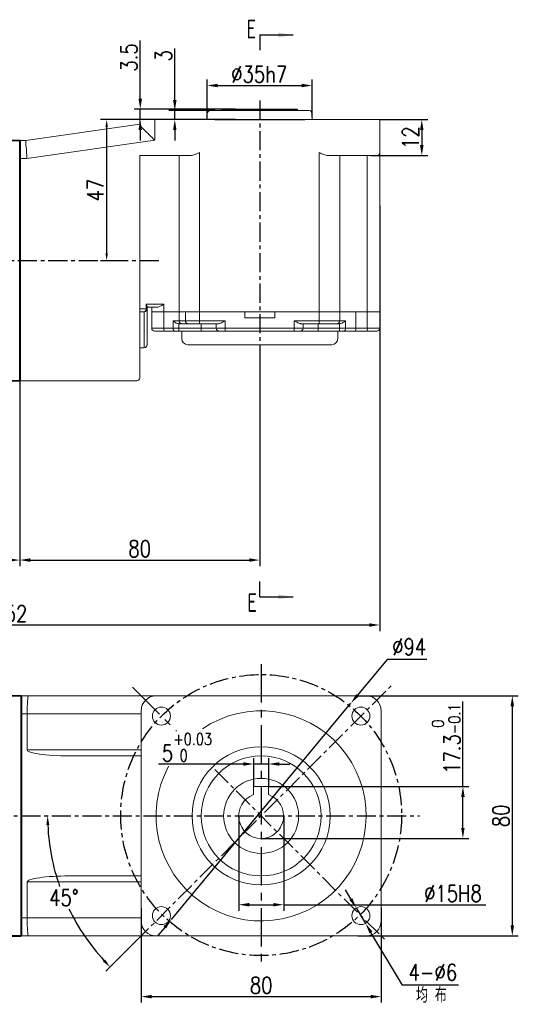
# Model space of a CAD drawing. Header units: inches. Extents: x -753 to 5070, y -3075 to 1581.
# Tile 102 of 178: x 4725 to 4891, y -2853 to -2525. Entities that reach past the tile are written whole.
import ezdxf

# ---------------------------------------------------------------- set-up
doc = ezdxf.new("R2010")
doc.units = ezdxf.units.IN
doc.header["$LTSCALE"] = 10
doc.header["$MEASUREMENT"] = 0
doc.linetypes.add('CENTER', pattern=[10.16, 6.35, -1.27, 1.27, -1.27])
for name, color, linetype in [('1轮廓实线层', 7, 'Continuous'), ('3中心线层', 1, 'CENTER'), ('6文字层', 3, 'Continuous'), ('7标注层', 4, 'Continuous')]:
    doc.layers.add(name, color=color, linetype=linetype)
doc.layers.add('图层2', color=4, linetype='Continuous', lineweight=40)
doc.styles.add('PC_TEXTSTYLE', font='isocp.shx', dxfattribs={"width": 0.8, "bigfont": 'HZFS.SHX'})
doc.styles.add('TH_GBDIM', font='romans.shx', dxfattribs={"width": 0.8, "bigfont": 'gbcbig.shx'})
doc.dimstyles.new('TH_GBDIM', dxfattribs={"dimtxt": 3.5, "dimasz": 2.5, "dimexe": 2, "dimexo": 0, "dimgap": 1, "dimtad": 1, "dimdec": 4, "dimdsep": 46, "dimtxsty": 'TH_GBDIM', "dimcen": 0.09, "dimclrd": 4, "dimclre": 4, "dimclrt": 3, "dimadec": 0, "dimazin": 0, "dimtfac": 1, "dimtdec": 4, "dimtmove": 0, "dimatfit": 3, "dimfxl": 1, "dimtzin": 0, "dimarcsym": 0})
doc.dimstyles.new('角度标注', dxfattribs={"dimtxt": 3.5, "dimasz": 3, "dimexe": 2, "dimexo": 0, "dimgap": 1, "dimtad": 1, "dimtih": 1, "dimtoh": 1, "dimdsep": 46, "dimtxsty": 'PC_TEXTSTYLE', "dimsah": 1, "dimcen": 0.09, "dimclrd": 4, "dimclrt": 3, "dimadec": 0, "dimazin": 0, "dimtfac": 0.7, "dimtmove": 0, "dimatfit": 0, "dimfxl": 1, "dimtzin": 0, "dimarcsym": 0})

# ---------------------------------------------------------------- blocks, each defined once
blk = doc.blocks.new('*D731')
at = {"layer": '7标注层', "color": 4, "lineweight": -2, "transparency": 16777216}
for p, q in [((4725.28, -2565.49), (4725.28, -2707.22)), ((4805.28, -2639.57), (4805.28, -2707.22)), ((4728.78, -2705.22), (4801.78, -2705.22))]:
    blk.add_line(p, q, dxfattribs=at)
at = {"layer": '7标注层', "color": 4, "transparency": 16777216}
for points in [[(4728.78, -2704.64), (4728.78, -2705.81), (4725.28, -2705.22)], [(4801.78, -2704.64), (4801.78, -2705.81), (4805.28, -2705.22)]]:
    blk.add_solid(points, dxfattribs=at)
at = {"layer": 'Defpoints', "color": 0, "transparency": 16777216}
for p in [(4725.28, -2565.49), (4805.28, -2639.57), (4805.28, -2705.22)]:
    blk.add_point(p, dxfattribs=at)
at = {"layer": '7标注层', "color": 3, "transparency": 16777216, "insert": (4765.28, -2701.47), "char_height": 5.5, "attachment_point": 5, "style": 'TH_GBDIM'}
blk.add_mtext('80', dxfattribs=at)
blk = doc.blocks.new('*D732')
at = {"layer": '7标注层', "color": 4, "lineweight": -2, "transparency": 16777216}
for p, q in [((4765.28, -2558.49), (4752.27, -2558.49)), ((4754.27, -2560.99), (4754.27, -2602.99)), ((4756.81, -2605.49), (4752.27, -2605.49))]:
    blk.add_line(p, q, dxfattribs=at)
at = {"layer": '7标注层', "color": 4, "transparency": 16777216}
for points in [[(4753.86, -2560.99), (4754.69, -2560.99), (4754.27, -2558.49)], [(4753.86, -2602.99), (4754.69, -2602.99), (4754.27, -2605.49)]]:
    blk.add_solid(points, dxfattribs=at)
at = {"layer": 'Defpoints', "color": 0, "transparency": 16777216}
for p in [(4765.28, -2558.49), (4754.27, -2605.49), (4756.81, -2605.49)]:
    blk.add_point(p, dxfattribs=at)
at = {"layer": '7标注层', "color": 3, "transparency": 16777216, "insert": (4750.52, -2581.99), "char_height": 5.5, "attachment_point": 5, "rotation": 90, "style": 'TH_GBDIM'}
blk.add_mtext('{47}{}{}', dxfattribs=at)
blk = doc.blocks.new('*D733')
at = {"layer": '7标注层', "color": 4, "lineweight": -2, "transparency": 16777216}
for p, q in [((4845.28, -2558.49), (4861.3, -2558.49)), ((4859.3, -2561.99), (4859.3, -2566.99)), ((4842.28, -2570.49), (4861.3, -2570.49))]:
    blk.add_line(p, q, dxfattribs=at)
at = {"layer": '7标注层', "color": 4, "transparency": 16777216}
for points in [[(4858.72, -2561.99), (4859.89, -2561.99), (4859.3, -2558.49)], [(4858.72, -2566.99), (4859.89, -2566.99), (4859.3, -2570.49)]]:
    blk.add_solid(points, dxfattribs=at)
at = {"layer": 'Defpoints', "color": 0, "transparency": 16777216}
for p in [(4845.28, -2558.49), (4842.28, -2570.49), (4859.3, -2570.49)]:
    blk.add_point(p, dxfattribs=at)
at = {"layer": '7标注层', "color": 3, "transparency": 16777216, "insert": (4855.55, -2564.49), "char_height": 5.5, "attachment_point": 5, "rotation": 90, "style": 'TH_GBDIM'}
blk.add_mtext('{12}{}{}', dxfattribs=at)
blk = doc.blocks.new('*D734')
at = {"layer": '7标注层', "color": 4, "lineweight": -2, "transparency": 16777216}
for p, q in [((4776.98, -2551.99), (4776.98, -2534.77)), ((4790.39, -2555.49), (4774.98, -2555.49)), ((4776.98, -2558.49), (4776.98, -2555.49)), ((4792.78, -2558.49), (4774.98, -2558.49)), ((4776.98, -2561.99), (4776.98, -2565.49))]:
    blk.add_line(p, q, dxfattribs=at)
at = {"layer": '7标注层', "color": 4, "transparency": 16777216}
for points in [[(4776.39, -2551.99), (4777.56, -2551.99), (4776.98, -2555.49)], [(4776.39, -2561.99), (4777.56, -2561.99), (4776.98, -2558.49)]]:
    blk.add_solid(points, dxfattribs=at)
at = {"layer": 'Defpoints', "color": 0, "transparency": 16777216}
for p in [(4776.98, -2555.49), (4790.39, -2555.49), (4792.78, -2558.49)]:
    blk.add_point(p, dxfattribs=at)
at = {"layer": '7标注层', "color": 3, "transparency": 16777216, "insert": (4773.23, -2537.23), "char_height": 5.5, "attachment_point": 5, "rotation": 90, "style": 'TH_GBDIM'}
blk.add_mtext('3', dxfattribs=at)
blk = doc.blocks.new('*D748')
at = {"layer": '7标注层', "color": 4, "lineweight": -2, "transparency": 16777216}
for p, q in [((4765.47, -2551.49), (4765.47, -2532.19)), ((4797.19, -2554.99), (4763.47, -2554.99)), ((4765.47, -2558.49), (4765.47, -2554.99)), ((4797.19, -2558.49), (4763.47, -2558.49)), ((4765.47, -2561.99), (4765.47, -2565.49))]:
    blk.add_line(p, q, dxfattribs=at)
at = {"layer": '7标注层', "color": 4, "transparency": 16777216}
for points in [[(4764.88, -2551.49), (4766.05, -2551.49), (4765.47, -2554.99)], [(4764.88, -2561.99), (4766.05, -2561.99), (4765.47, -2558.49)]]:
    blk.add_solid(points, dxfattribs=at)
at = {"layer": 'Defpoints', "color": 0, "transparency": 16777216}
for p in [(4797.19, -2554.99), (4765.47, -2558.49), (4797.19, -2558.49)]:
    blk.add_point(p, dxfattribs=at)
at = {"layer": '7标注层', "color": 3, "transparency": 16777216, "insert": (4761.72, -2537.8), "char_height": 5.5, "attachment_point": 5, "rotation": 90, "style": 'TH_GBDIM'}
blk.add_mtext('3.5', dxfattribs=at)
blk = doc.blocks.new('*D694')
at = {"layer": '7标注层', "color": 4, "lineweight": -2, "transparency": 16777216}
for p, q in [((4837.96, -2750.45), (4891.48, -2750.45)), ((4889.48, -2753.95), (4889.48, -2826.95)), ((4837.96, -2830.45), (4891.48, -2830.45))]:
    blk.add_line(p, q, dxfattribs=at)
at = {"layer": '7标注层', "color": 4, "transparency": 16777216}
for points in [[(4888.9, -2753.95), (4890.06, -2753.95), (4889.48, -2750.45)], [(4888.9, -2826.95), (4890.06, -2826.95), (4889.48, -2830.45)]]:
    blk.add_solid(points, dxfattribs=at)
at = {"layer": 'Defpoints', "color": 0, "transparency": 16777216}
for p in [(4837.96, -2750.45), (4837.96, -2830.45), (4889.48, -2830.45)]:
    blk.add_point(p, dxfattribs=at)
at = {"layer": '7标注层', "color": 3, "transparency": 16777216, "insert": (4885.73, -2790.45), "char_height": 5.5, "attachment_point": 5, "rotation": 90, "style": 'TH_GBDIM'}
blk.add_mtext('{80}{}{}', dxfattribs=at)
blk = doc.blocks.new('*D695')
at = {"layer": '7标注层', "color": 4, "lineweight": -2, "transparency": 16777216}
for p, q in [((4765.77, -2821.16), (4765.77, -2852.67)), ((4845.77, -2821.16), (4845.77, -2852.67)), ((4769.27, -2850.67), (4842.27, -2850.67))]:
    blk.add_line(p, q, dxfattribs=at)
at = {"layer": '7标注层', "color": 4, "transparency": 16777216}
for points in [[(4769.27, -2850.09), (4769.27, -2851.25), (4765.77, -2850.67)], [(4842.27, -2850.09), (4842.27, -2851.25), (4845.77, -2850.67)]]:
    blk.add_solid(points, dxfattribs=at)
at = {"layer": 'Defpoints', "color": 0, "transparency": 16777216}
for p in [(4765.77, -2821.16), (4845.77, -2821.16), (4845.77, -2850.67)]:
    blk.add_point(p, dxfattribs=at)
at = {"layer": '7标注层', "color": 3, "transparency": 16777216, "insert": (4805.77, -2846.92), "char_height": 5.5, "attachment_point": 5, "style": 'TH_GBDIM'}
blk.add_mtext('{80}{}{}', dxfattribs=at)
blk = doc.blocks.new('*D696')
at = {"layer": '7标注层', "color": 4, "lineweight": -2, "transparency": 16777216}
for p, q in [((4847.76, -2738.39), (4837.91, -2750.24)), ((4860.99, -2738.39), (4847.76, -2738.39)), ((4775.85, -2824.94), (4835.68, -2752.93)), ((4773.62, -2827.64), (4771.38, -2830.33))]:
    blk.add_line(p, q, dxfattribs=at)
at = {"layer": '7标注层', "color": 4, "transparency": 16777216}
for points in [[(4837.46, -2749.87), (4838.36, -2750.61), (4835.68, -2752.93)], [(4773.17, -2827.26), (4774.07, -2828.01), (4775.85, -2824.94)]]:
    blk.add_solid(points, dxfattribs=at)
at = {"layer": 'Defpoints', "color": 0, "transparency": 16777216}
for p in [(4835.68, -2752.93), (4775.85, -2824.94)]:
    blk.add_point(p, dxfattribs=at)
at = {"layer": '7标注层', "color": 3, "transparency": 16777216, "insert": (4855.12, -2734.14), "char_height": 5.5, "attachment_point": 5, "style": 'TH_GBDIM'}
blk.add_mtext('{∅94}{}{}', dxfattribs=at)
blk = doc.blocks.new('*D697')
at = {"layer": '7标注层', "color": 4, "lineweight": -2, "transparency": 16777216}
for p, q in [((4803.27, -2780.65), (4803.27, -2771.17)), ((4808.27, -2780.65), (4808.27, -2771.17)), ((4799.77, -2773.17), (4771.58, -2773.17)), ((4808.27, -2773.17), (4803.27, -2773.17)), ((4811.77, -2773.17), (4815.27, -2773.17))]:
    blk.add_line(p, q, dxfattribs=at)
at = {"layer": '7标注层', "color": 4, "transparency": 16777216}
for points in [[(4799.77, -2772.59), (4799.77, -2773.76), (4803.27, -2773.17)], [(4811.77, -2772.59), (4811.77, -2773.76), (4808.27, -2773.17)]]:
    blk.add_solid(points, dxfattribs=at)
at = {"layer": 'Defpoints', "color": 0, "transparency": 16777216}
for p in [(4808.27, -2773.17), (4803.27, -2780.65), (4808.27, -2780.65)]:
    blk.add_point(p, dxfattribs=at)
at = {"layer": '7标注层', "color": 3, "transparency": 16777216, "insert": (4781.02, -2767.59), "char_height": 5.5, "attachment_point": 5, "style": 'TH_GBDIM'}
blk.add_mtext('{5}{}{\\H0.7143x;\\S+0.03^  0;}', dxfattribs=at)
blk = doc.blocks.new('*D698')
at = {"layer": '7标注层', "color": 4, "lineweight": -2, "transparency": 16777216}
for p, q in [((4873.01, -2780.65), (4873.01, -2752.31)), ((4808.27, -2780.65), (4875.01, -2780.65)), ((4873.01, -2794.45), (4873.01, -2784.15)), ((4805.77, -2797.95), (4875.01, -2797.95))]:
    blk.add_line(p, q, dxfattribs=at)
at = {"layer": '7标注层', "color": 4, "transparency": 16777216}
for points in [[(4872.43, -2784.15), (4873.59, -2784.15), (4873.01, -2780.65)], [(4872.43, -2794.45), (4873.59, -2794.45), (4873.01, -2797.95)]]:
    blk.add_solid(points, dxfattribs=at)
at = {"layer": 'Defpoints', "color": 0, "transparency": 16777216}
for p in [(4808.27, -2780.65), (4805.77, -2797.95), (4873.01, -2797.95)]:
    blk.add_point(p, dxfattribs=at)
at = {"layer": '7标注层', "color": 3, "transparency": 16777216, "insert": (4867.43, -2764.73), "char_height": 5.5, "attachment_point": 5, "rotation": 90, "style": 'TH_GBDIM'}
blk.add_mtext('17.3{\\H0.7143x;\\S 0^ -0.1;}', dxfattribs=at)
blk = doc.blocks.new('*D699')
at = {"layer": '7标注层', "color": 0, "lineweight": -2, "ltscale": 0.2, "transparency": 16777216}
blk.add_line((4763.77, -2832.45), (4754.02, -2842.2), dxfattribs=at)
at = {"layer": '7标注层', "color": 4, "lineweight": -2, "ltscale": 0.2, "transparency": 16777216}
for start, end in [(182.4152, 199.2685), (205.8089, 222.5848)]:
    blk.add_arc((4805.77, -2790.45), 71.17, start, end, dxfattribs=at)
at = {"layer": '7标注层', "color": 4, "ltscale": 0.2, "transparency": 16777216}
for points in [[(4734.15, -2793.46), (4735.15, -2793.44), (4734.59, -2790.45)], [(4753.72, -2838.27), (4753, -2838.96), (4755.44, -2840.78)]]:
    blk.add_solid(points, dxfattribs=at)
at = {"layer": 'Defpoints', "color": 0, "ltscale": 0.2, "transparency": 16777216}
for p in [(4849.25, -2746.97), (4632.73, -2790.45), (4858.52, -2790.45), (4737.02, -2808.87), (4763.77, -2832.45)]:
    blk.add_point(p, dxfattribs=at)
at = {"layer": '7标注层', "color": 3, "ltscale": 0.2, "transparency": 16777216, "insert": (4740.01, -2817.69), "char_height": 5.5, "attachment_point": 5, "style": 'TH_GBDIM'}
blk.add_mtext('45°', dxfattribs=at)
blk = doc.blocks.new('*D700')
at = {"layer": '7标注层', "color": 4, "lineweight": -2, "transparency": 16777216}
for p, q in [((4593.28, -2587.06), (4593.28, -2728.86)), ((4845.28, -2587.06), (4845.28, -2728.86)), ((4596.78, -2726.86), (4841.78, -2726.86))]:
    blk.add_line(p, q, dxfattribs=at)
at = {"layer": '7标注层', "color": 4, "transparency": 16777216}
for points in [[(4596.78, -2726.27), (4596.78, -2727.44), (4593.28, -2726.86)], [(4841.78, -2726.27), (4841.78, -2727.44), (4845.28, -2726.86)]]:
    blk.add_solid(points, dxfattribs=at)
at = {"layer": 'Defpoints', "color": 0, "transparency": 16777216}
for p in [(4593.28, -2587.06), (4845.28, -2587.06), (4845.28, -2726.86)]:
    blk.add_point(p, dxfattribs=at)
at = {"layer": '7标注层', "color": 3, "transparency": 16777216, "insert": (4722.16, -2723.11), "char_height": 5.5, "attachment_point": 5, "style": 'TH_GBDIM'}
blk.add_mtext('252', dxfattribs=at)
blk = doc.blocks.new('*D712')
at = {"layer": '7标注层', "color": 4, "lineweight": -2, "transparency": 16777216}
for p, q in [((4787.78, -2558.49), (4787.78, -2545.14)), ((4822.78, -2557.67), (4822.78, -2545.14)), ((4791.28, -2547.14), (4819.28, -2547.14))]:
    blk.add_line(p, q, dxfattribs=at)
at = {"layer": '7标注层', "color": 4, "transparency": 16777216}
for points in [[(4791.28, -2546.55), (4791.28, -2547.72), (4787.78, -2547.14)], [(4819.28, -2546.55), (4819.28, -2547.72), (4822.78, -2547.14)]]:
    blk.add_solid(points, dxfattribs=at)
at = {"layer": 'Defpoints', "color": 0, "transparency": 16777216}
for p in [(4822.78, -2547.14), (4822.78, -2557.67), (4787.78, -2558.49)]:
    blk.add_point(p, dxfattribs=at)
at = {"layer": '7标注层', "color": 3, "transparency": 16777216, "insert": (4805.14, -2543.39), "char_height": 5.5, "attachment_point": 5, "style": 'TH_GBDIM'}
blk.add_mtext('%%C\\A1;35h7', dxfattribs=at)
blk = doc.blocks.new('*D713')
at = {"layer": '7标注层', "color": 4, "lineweight": -2, "transparency": 16777216}
for p, q in [((4835.65, -2818.12), (4833.85, -2815.12)), ((4837.45, -2821.12), (4840.54, -2826.26)), ((4852.9, -2846.81), (4842.35, -2829.26)), ((4871.58, -2846.81), (4852.9, -2846.81))]:
    blk.add_line(p, q, dxfattribs=at)
at = {"layer": '7标注层', "color": 4, "transparency": 16777216}
for points in [[(4836.15, -2817.82), (4835.15, -2818.42), (4837.45, -2821.12)], [(4842.85, -2828.96), (4841.85, -2829.56), (4840.54, -2826.26)]]:
    blk.add_solid(points, dxfattribs=at)
at = {"layer": 'Defpoints', "color": 0, "transparency": 16777216}
for p in [(4837.45, -2821.12), (4840.54, -2826.26)]:
    blk.add_point(p, dxfattribs=at)
at = {"layer": '7标注层', "color": 3, "transparency": 16777216, "insert": (4862.99, -2842.56), "char_height": 5.5, "attachment_point": 5, "style": 'TH_GBDIM'}
blk.add_mtext('{4-∅6}{}{}', dxfattribs=at)
blk = doc.blocks.new('*D714')
at = {"layer": '7标注层', "color": 4, "lineweight": -2, "transparency": 16777216}
for p, q in [((4798.27, -2790.45), (4798.27, -2822.04)), ((4813.27, -2790.45), (4813.27, -2822.04)), ((4801.77, -2820.04), (4809.77, -2820.04)), ((4813.27, -2820.04), (4880.65, -2820.04))]:
    blk.add_line(p, q, dxfattribs=at)
at = {"layer": '7标注层', "color": 4, "transparency": 16777216}
for points in [[(4801.77, -2819.46), (4801.77, -2820.62), (4798.27, -2820.04)], [(4809.77, -2819.46), (4809.77, -2820.62), (4813.27, -2820.04)]]:
    blk.add_solid(points, dxfattribs=at)
at = {"layer": 'Defpoints', "color": 0, "transparency": 16777216}
for p in [(4798.27, -2790.45), (4813.27, -2790.45), (4813.27, -2820.04)]:
    blk.add_point(p, dxfattribs=at)
at = {"layer": '7标注层', "color": 3, "transparency": 16777216, "insert": (4869.7, -2816.29), "char_height": 5.5, "attachment_point": 5, "style": 'TH_GBDIM'}
blk.add_mtext('\\A1;%%c15H8', dxfattribs=at)
blk = doc.blocks.new('*D740')
at = {"layer": '7标注层', "color": 4, "lineweight": -2, "transparency": 16777216}
for p, q in [((4725.28, -2565.49), (4725.28, -2707.22)), ((4593.28, -2587.06), (4593.28, -2707.22)), ((4596.78, -2705.22), (4721.78, -2705.22))]:
    blk.add_line(p, q, dxfattribs=at)
at = {"layer": '7标注层', "color": 4, "transparency": 16777216}
for points in [[(4596.78, -2704.64), (4596.78, -2705.81), (4593.28, -2705.22)], [(4721.78, -2704.64), (4721.78, -2705.81), (4725.28, -2705.22)]]:
    blk.add_solid(points, dxfattribs=at)
at = {"layer": 'Defpoints', "color": 0, "transparency": 16777216}
for p in [(4725.28, -2565.49), (4593.28, -2587.06), (4725.28, -2705.22)]:
    blk.add_point(p, dxfattribs=at)
at = {"layer": '7标注层', "color": 3, "transparency": 16777216, "insert": (4661.53, -2701.47), "char_height": 5.5, "attachment_point": 5, "style": 'TH_GBDIM'}
blk.add_mtext('132', dxfattribs=at)

msp = doc.modelspace()

# ---------------------------------------------------------------- linework, layer by layer
at = {"color": 7, "linetype": 'Continuous', "lineweight": 15}
for p, q in [((4803.266, -2783.382), (4803.266, -2780.653)), ((4803.266, -2780.653), (4808.266, -2780.653)), ((4808.266, -2780.653), (4808.266, -2782.329))]:
    msp.add_line(p, q, dxfattribs=at)
for radius in [23, 20, 12.5, 12.5]:
    msp.add_circle((4805.766, -2790.453), radius, dxfattribs=at)
for radius, start, end in [(35, 151.84956, 123.93059), (7.5, 109.47122, 70.52878)]:
    msp.add_arc((4805.766, -2790.453), radius, start, end, dxfattribs=at)
for points, knots in [([(4803.266, -2780.814), (4803.266, -2781.077), (4803.266, -2781.427), (4803.266, -2781.779), (4803.266, -2781.867), (4803.266, -2782.372), (4803.266, -2782.877), (4803.266, -2783.382)], [0, 0, 0, 0, 0.7491555, 1, 1, 1, 2.4345731, 2.4345731, 2.4345731, 2.4345731]), ([(4808.266, -2783.382), (4808.266, -2783.294), (4808.266, -2782.942), (4808.266, -2782.592), (4808.266, -2782.329)], [0, 0, 0, 0, 0.25084452, 1, 1, 1, 1])]:
    msp.add_open_spline(points, degree=3, knots=knots, dxfattribs=at)
at = {"layer": '1轮廓实线层', "color": 115, "linetype": 'Continuous', "lineweight": 15}
msp.add_line((4790.283, -2554.489), (4790.279, -2554.489), dxfattribs=at)
at = {"layer": '1轮廓实线层'}
for p, q in [((4792.779, -2555.489), (4792.779, -2554.989)), ((4792.779, -2554.989), (4817.779, -2554.989)), ((4817.779, -2554.989), (4817.779, -2555.489)), ((4817.779, -2555.489), (4792.779, -2555.489)), ((4790.279, -2558.489), (4820.279, -2558.489)), ((4725.766, -2790.454), (4725.766, -2757.184))]:
    msp.add_line(p, q, dxfattribs=at)
at = {"layer": '1轮廓实线层', "color": 7, "linetype": 'Continuous', "lineweight": 15}
for p, q in [((4787.779, -2556.489), (4787.779, -2558.489)), ((4788.779, -2555.489), (4821.779, -2555.489)), ((4822.779, -2558.489), (4822.779, -2556.488)), ((4727.28, -2565.489), (4765.28, -2559.989)), ((4765.28, -2560.074), (4765.28, -2558.489)), ((4765.28, -2558.489), (4770.28, -2558.489)), ((4770.28, -2558.489), (4770.28, -2565.328)), ((4770.28, -2558.489), (4840.279, -2558.489)), ((4840.279, -2558.489), (4845.279, -2558.489)), ((4845.279, -2558.489), (4845.279, -2569.489)), ((4725.28, -2565.489), (4727.28, -2565.489)), ((4770.28, -2565.328), (4727.712, -2571.489)), ((4727.712, -2571.489), (4725.28, -2571.489)), ((4782.209, -2570.489), (4765.28, -2570.489)), ((4765.28, -2570.489), (4765.28, -2639.489)), ((4778.404, -2570.489), (4778.404, -2622.489)), ((4785.209, -2569.489), (4785.209, -2622.489)), ((4825.1, -2622.489), (4825.1, -2569.489)), ((4840.279, -2570.489), (4828.1, -2570.489)), ((4831.935, -2570.489), (4831.935, -2622.489)), ((4844.279, -2570.489), (4840.279, -2570.489)), ((4841.147, -2622.489), (4841.147, -2570.489)), ((4845.279, -2569.489), (4845.279, -2622.489)), ((4767.458, -2621.489), (4767.458, -2619.989)), ((4767.458, -2619.989), (4773.33, -2619.989)), ((4767.78, -2620.757), (4767.78, -2621.489)), ((4773.33, -2619.989), (4773.33, -2622.489)), ((4765.28, -2621.489), (4767.458, -2621.489)), ((4766.78, -2622.489), (4765.28, -2622.489)), ((4766.78, -2634.489), (4766.78, -2622.489)), ((4767.78, -2621.489), (4767.458, -2621.489)), ((4771.084, -2620.989), (4767.78, -2620.989)), ((4767.78, -2621.489), (4767.78, -2633.489)), ((4769.28, -2622.489), (4769.28, -2620.989)), ((4769.28, -2627.989), (4769.28, -2622.489)), ((4769.28, -2622.489), (4773.33, -2622.489)), ((4773.33, -2622.489), (4773.33, -2627.989)), ((4773.33, -2622.489), (4778.404, -2622.489)), ((4778.404, -2622.489), (4778.404, -2625.489)), ((4778.404, -2622.489), (4780.511, -2622.489)), ((4780.511, -2625.489), (4780.511, -2622.489)), ((4780.511, -2622.489), (4785.209, -2622.489)), ((4785.209, -2622.489), (4785.209, -2625.489)), ((4785.209, -2622.489), (4800.279, -2622.489)), ((4785.209, -2622.489), (4825.1, -2622.489)), ((4800.279, -2624.489), (4800.279, -2622.489)), ((4810.279, -2622.489), (4810.279, -2624.489)), ((4810.279, -2622.489), (4825.1, -2622.489)), ((4825.1, -2625.489), (4825.1, -2622.489)), ((4825.1, -2622.489), (4829.799, -2622.489)), ((4829.799, -2622.489), (4831.935, -2622.489)), ((4831.935, -2622.489), (4831.935, -2625.489)), ((4831.935, -2622.489), (4837.298, -2622.489)), ((4837.298, -2622.489), (4837.298, -2627.989)), ((4837.298, -2622.489), (4841.147, -2622.489)), ((4841.147, -2627.989), (4841.147, -2622.489)), ((4841.147, -2622.489), (4845.279, -2622.489)), ((4845.279, -2622.489), (4845.279, -2627.989)), ((4776.413, -2625.489), (4778.404, -2625.489)), ((4776.413, -2627.989), (4776.413, -2625.489)), ((4778.404, -2626.489), (4778.349, -2626.488)), ((4778.349, -2626.488), (4778.349, -2627.989)), ((4778.404, -2625.489), (4780.511, -2625.489)), ((4779.343, -2626.489), (4778.404, -2626.489)), ((4781.451, -2626.489), (4779.343, -2626.489)), ((4780.511, -2625.489), (4785.209, -2625.489)), ((4785.209, -2626.489), (4781.451, -2626.489)), ((4785.209, -2625.489), (4793.779, -2625.489)), ((4785.209, -2626.489), (4785.209, -2625.489)), ((4791.543, -2626.489), (4785.209, -2626.489)), ((4785.78, -2626.489), (4785.78, -2627.989)), ((4790.779, -2627.989), (4790.779, -2626.489)), ((4793.779, -2625.489), (4793.779, -2627.989)), ((4800.279, -2624.489), (4810.279, -2624.489)), ((4816.779, -2625.489), (4825.1, -2625.489)), ((4816.779, -2627.989), (4816.779, -2625.489)), ((4825.1, -2626.489), (4819.015, -2626.489)), ((4819.779, -2626.489), (4819.779, -2627.989)), ((4824.779, -2626.489), (4824.779, -2627.989)), ((4825.1, -2625.489), (4829.799, -2625.489)), ((4825.1, -2625.489), (4825.1, -2626.489)), ((4828.859, -2626.489), (4825.1, -2626.489)), ((4830.996, -2626.489), (4828.859, -2626.489)), ((4829.799, -2625.489), (4831.935, -2625.489)), ((4831.871, -2626.489), (4830.996, -2626.489)), ((4831.853, -2627.989), (4831.853, -2626.489)), ((4831.935, -2625.489), (4833.851, -2625.489)), ((4833.851, -2625.489), (4833.851, -2627.989)), ((4769.28, -2627.989), (4773.33, -2627.989)), ((4773.52, -2628.989), (4770.28, -2628.989)), ((4773.33, -2627.989), (4776.413, -2627.989)), ((4777.058, -2628.989), (4773.52, -2628.989)), ((4776.413, -2627.989), (4778.349, -2627.989)), ((4778.349, -2628.989), (4777.058, -2628.989)), ((4778.349, -2627.989), (4785.78, -2627.989)), ((4778.349, -2627.989), (4778.349, -2628.989)), ((4785.78, -2628.989), (4778.349, -2628.989)), ((4779.28, -2628.989), (4779.28, -2631.489)), ((4785.78, -2627.989), (4790.779, -2627.989)), ((4785.78, -2627.989), (4785.78, -2628.989)), ((4791.779, -2628.989), (4785.78, -2628.989)), ((4790.779, -2627.989), (4793.779, -2627.989)), ((4793.779, -2628.989), (4791.779, -2628.989)), ((4793.779, -2627.989), (4816.779, -2627.989)), ((4793.779, -2627.989), (4793.779, -2628.989)), ((4816.779, -2628.989), (4793.779, -2628.989)), ((4816.779, -2628.989), (4816.779, -2627.989)), ((4816.779, -2627.989), (4819.779, -2627.989)), ((4818.779, -2628.989), (4816.779, -2628.989)), ((4824.779, -2628.989), (4818.779, -2628.989)), ((4819.779, -2627.989), (4824.779, -2627.989)), ((4824.779, -2628.989), (4824.779, -2627.989)), ((4824.779, -2627.989), (4831.853, -2627.989)), ((4831.853, -2628.989), (4824.779, -2628.989)), ((4831.279, -2631.489), (4831.279, -2628.989)), ((4831.853, -2627.989), (4833.851, -2627.989)), ((4831.853, -2628.989), (4831.853, -2627.989)), ((4833.185, -2628.989), (4831.853, -2628.989)), ((4837.124, -2628.989), (4833.185, -2628.989)), ((4833.851, -2627.989), (4837.298, -2627.989)), ((4840.974, -2628.989), (4837.124, -2628.989)), ((4837.298, -2627.989), (4841.147, -2627.989)), ((4844.279, -2628.989), (4840.974, -2628.989)), ((4841.147, -2627.989), (4845.279, -2627.989)), ((4829.279, -2633.489), (4781.28, -2633.489)), ((4766.78, -2634.489), (4765.28, -2634.489)), ((4765.28, -2639.489), (4765.28, -2644.489)), ((4764.28, -2645.489), (4725.28, -2645.489)), ((4725.766, -2750.454), (4728.198, -2750.454)), ((4728.198, -2750.454), (4770.766, -2750.454)), ((4840.765, -2750.454), (4770.766, -2750.454)), ((4727.766, -2756.453), (4725.766, -2756.453)), ((4765.766, -2756.453), (4727.766, -2756.453)), ((4727.766, -2768.453), (4727.766, -2756.453)), ((4765.766, -2755.453), (4765.766, -2825.453)), ((4845.765, -2825.453), (4845.765, -2755.453)), ((4727.766, -2768.453), (4765.766, -2768.453)), ((4765.766, -2770.453), (4741.728, -2770.453)), ((4741.728, -2810.453), (4765.766, -2810.453)), ((4727.766, -2812.453), (4727.766, -2824.453)), ((4765.766, -2812.453), (4727.766, -2812.453)), ((4725.766, -2824.453), (4727.766, -2824.453)), ((4727.766, -2824.453), (4765.766, -2824.453)), ((4728.198, -2830.453), (4725.766, -2830.453)), ((4770.766, -2830.453), (4728.198, -2830.453)), ((4770.766, -2830.453), (4840.765, -2830.453))]:
    msp.add_line(p, q, dxfattribs=at)
at = {"layer": '1轮廓实线层', "color": 7, "linetype": 'Continuous', "lineweight": 15, "flags": 128}
for points in [[(4727.28, -2565.489), (4727.287, -2565.58), (4727.306, -2565.851), (4727.338, -2566.293), (4727.381, -2566.893), (4727.434, -2567.633), (4727.496, -2568.489), (4727.564, -2569.437), (4727.637, -2570.447), (4727.712, -2571.489)], [(4776.413, -2627.989), (4776.425, -2628.184), (4776.462, -2628.371), (4776.522, -2628.544), (4776.602, -2628.696), (4776.7, -2628.82), (4776.811, -2628.913), (4776.932, -2628.97), (4777.058, -2628.989)]]:
    msp.add_lwpolyline(points, dxfattribs=at)
at = {"layer": '1轮廓实线层', "color": 7, "linetype": 'Continuous', "lineweight": 15}
for centre in [(4772.532, -2757.219), (4838.999, -2757.219), (4772.532, -2823.687), (4838.999, -2823.687)]:
    msp.add_circle(centre, 3, dxfattribs=at)
for centre, radius, start, end in [((4788.779, -2556.489), 1, 90, 180), ((4821.779, -2556.489), 1, 0, 90), ((4844.279, -2569.489), 1, 270, 0), ((4766.581, -2621.624), 0.888, 282.96715, 8.75181), ((4766.78, -2621.489), 1, 270, 0), ((4779.374, -2625.518), 0.971, 178.27456, 268.1638), ((4781.482, -2625.518), 0.971, 178.2746, 268.16376), ((4830.964, -2625.518), 0.971, 271.83631, 1.72552), ((4770.28, -2627.989), 1, 180, 270), ((4774.789, -2628.23), 1.479, 170.62172, 210.8799), ((4791.779, -2627.989), 1, 180, 270), ((4818.779, -2627.989), 1, 270, 0), ((4832.976, -2628.128), 0.886, 283.63506, 9.03328), ((4835.728, -2628.231), 1.588, 331.51786, 8.77971), ((4839.577, -2628.231), 1.589, 331.51849, 8.77908), ((4844.279, -2627.989), 1, 270, 0), ((4766.78, -2633.489), 1, 270, 0), ((4781.28, -2631.489), 2, 180, 270), ((4829.279, -2631.489), 2, 270, 0), ((4764.28, -2644.489), 1, 270, 0), ((4770.766, -2755.453), 5, 90, 180), ((4840.765, -2755.453), 5, 0, 90), ((4770.766, -2825.453), 5, 180, 270), ((4840.765, -2825.453), 5, 270, 0)]:
    msp.add_arc(centre, radius, start, end, dxfattribs=at)
for centre, major_axis, ratio, start_param, end_param in [((4728.198, -2756.453), (0, -6), 0.0719933, 3.1415927, 4.712389), ((4741.728, -2768.453), (-13.962, 0), 0.1432442, 0, 1.5707963), ((4741.728, -2812.453), (13.962, 0), 0.1432442, 1.5707963, 3.1415927), ((4728.198, -2824.453), (0, -6), 0.0719933, 4.712389, 6.2831853)]:
    msp.add_ellipse(centre, major_axis=major_axis, ratio=ratio, start_param=start_param, end_param=end_param, dxfattribs=at)
for points, knots in [([(4770.28, -2565.328), (4770.276, -2565.325), (4769.946, -2565.007), (4769.276, -2564.362), (4768.285, -2563.403), (4767.407, -2562.541), (4766.666, -2561.796), (4766.008, -2561.104), (4765.421, -2560.439), (4765.327, -2560.196), (4765.28, -2560.074)], [0, 0, 0, 0, 0.0016274, 0.1435129, 0.2910808, 0.4426062, 0.5569336, 0.6742378, 0.8367196, 1, 1, 1, 1]), ([(4785.209, -2569.489), (4785.205, -2569.491), (4784.927, -2569.615), (4784.185, -2569.943), (4783.157, -2570.378), (4782.47, -2570.459), (4782.209, -2570.489)], [0, 0, 0, 0, 0.0041816, 0.2699415, 0.7228421, 1, 1, 1, 1]), ([(4828.1, -2570.489), (4827.84, -2570.459), (4827.153, -2570.378), (4826.125, -2569.943), (4825.382, -2569.615), (4825.105, -2569.491), (4825.1, -2569.489)], [0, 0, 0, 0, 0.2771575, 0.7300585, 0.9958189, 1, 1, 1, 1]), ([(4767.78, -2620.757), (4767.763, -2620.653), (4767.725, -2620.423), (4767.562, -2620.141), (4767.459, -2619.99), (4767.458, -2619.989)], [0, 0, 0, 0, 0.4522733, 0.9943778, 1, 1, 1, 1]), ([(4773.33, -2619.989), (4773.327, -2619.991), (4773.099, -2620.128), (4772.538, -2620.464), (4771.78, -2620.892), (4771.271, -2620.963), (4771.084, -2620.989)], [0, 0, 0, 0, 0.0039338, 0.2968827, 0.7420332, 1, 1, 1, 1]), ([(4778.349, -2626.488), (4778.181, -2626.465), (4777.748, -2626.405), (4777.069, -2626.037), (4776.634, -2625.69), (4776.415, -2625.491), (4776.413, -2625.489)], [0, 0, 0, 0, 0.2155191, 0.5542573, 0.9961242, 1, 1, 1, 1]), ([(4793.779, -2625.489), (4793.776, -2625.491), (4793.719, -2625.524), (4793.318, -2625.756), (4792.678, -2626.116), (4791.978, -2626.437), (4791.662, -2626.475), (4791.543, -2626.489)], [0, 0, 0, 0, 0.00400856, 0.07249537, 0.50897763, 0.81504259, 1, 1, 1, 1]), ([(4819.015, -2626.489), (4818.896, -2626.475), (4818.581, -2626.437), (4817.881, -2626.116), (4817.241, -2625.756), (4816.84, -2625.524), (4816.782, -2625.491), (4816.779, -2625.489)], [0, 0, 0, 0, 0.1849577, 0.4910232, 0.9275046, 0.9959923, 1, 1, 1, 1]), ([(4833.851, -2625.489), (4833.849, -2625.491), (4833.615, -2625.707), (4833.169, -2626.065), (4832.465, -2626.427), (4832.04, -2626.471), (4831.871, -2626.489)], [0, 0, 0, 0, 0.0037974, 0.4727625, 0.7897273, 1, 1, 1, 1])]:
    msp.add_open_spline(points, degree=3, knots=knots, dxfattribs=at)
at = {"layer": '3中心线层', "ltscale": 0.1}
for p, q in [((4805.279, -2552.18), (4805.279, -2639.572)), ((4771.646, -2605.489), (4686.73, -2605.489)), ((4763.765, -2832.454), (4849.253, -2746.966)), ((4790.277, -2774.965), (4846.922, -2831.61)), ((4593.781, -2790.453), (4858.519, -2790.453))]:
    msp.add_line(p, q, dxfattribs=at)
at = {"layer": '3中心线层', "ltscale": 0.2}
for p, q in [((4805.766, -2739.931), (4805.766, -2839.775)), ((4762.902, -2747.59), (4777.56, -2762.248))]:
    msp.add_line(p, q, dxfattribs=at)
at = {"layer": '3中心线层', "ltscale": 0.1}
msp.add_circle((4805.766, -2790.182), 46.808, dxfattribs=at)
at = {"layer": '7标注层'}
for p, q in [((4805.279, -2530.278), (4805.279, -2535.394)), ((4805.279, -2530.278), (4816.456, -2530.278)), ((4805.279, -2717.475), (4805.279, -2712.359)), ((4805.279, -2717.475), (4816.456, -2717.475))]:
    msp.add_line(p, q, dxfattribs=at)
for points in [[(4811.518, -2531.061), (4816.456, -2530.278), (4811.518, -2529.496)], [(4811.518, -2716.693), (4816.456, -2717.475), (4811.518, -2718.258)]]:
    msp.add_solid(points, dxfattribs=at)
at = {"layer": '图层2', "color": 0}
for p, q in [((4725.28, -2565.489), (4717.28, -2565.572)), ((4725.28, -2565.489), (4725.28, -2645.489)), ((4717.28, -2645.406), (4725.28, -2645.489)), ((4725.766, -2750.454), (4717.766, -2750.537)), ((4725.766, -2750.454), (4725.766, -2830.454)), ((4717.766, -2830.37), (4725.766, -2830.454))]:
    msp.add_line(p, q, dxfattribs=at)

# ---------------------------------------------------------------- texts
at = {"layer": '6文字层', "color": 7, "char_height": 6.25, "width": 37.44259, "attachment_point": 1, "style": 'PC_TEXTSTYLE'}
for insert in [(4800.851, -2525.21), (4801.147, -2716.279)]:
    msp.add_mtext('{\\C3;E}', dxfattribs=dict(at, insert=insert))
at = {"layer": '6文字层', "insert": (4857.36, -2847.656), "char_height": 5, "width": 38.96783, "attachment_point": 1, "style": 'PC_TEXTSTYLE'}
msp.add_mtext('{\\C3;均 布}', dxfattribs=at)

# ---------------------------------------------------------------- dimensions: what is measured, and where the dimension line sits
at = {"layer": '7标注层'}
for base, p1, p2, picture, middle in [((4765.466, -2558.489), (4797.195, -2554.989), (4797.195, -2558.489), '*D748', (4765.466, -2537.799)), ((4776.977, -2555.489), (4792.779, -2558.489), (4790.393, -2555.489), '*D734', (4776.977, -2537.235))]:
    dim = msp.add_linear_dim(base=base, p1=p1, p2=p2, angle=90, dimstyle='TH_GBDIM', override={"dimtxt": 5.5, "dimasz": 3.5, "dimdec": 1, "dimadec": 1}, dxfattribs=at)
    dim.commit()
    dim.dimension.update_dxf_attribs({"geometry": picture, "text_midpoint": middle, "dimtype": 160})
for base, p1, p2, text, override, picture, middle in [((4822.779, -2547.136), (4787.779, -2558.489), (4822.779, -2557.667), '%%C\\A1;<>h7', {"dimtxt": 5.5, "dimasz": 3.5, "dimgap": 1, "dimtad": 1, "dimjust": 0, "dimdec": 1, "dimlfac": 1, "dimse1": 0, "dimse2": 0, "dimsd1": 0, "dimsd2": 0, "dimadec": 1}, '*D712', (4805.14, -2547.136)), ((4808.266, -2773.174), (4803.266, -2780.653), (4808.266, -2780.653), '{<>}{}{\\H0.7143x;\\S+0.03^  0;}', {"dimtxt": 5.5, "dimasz": 3.5, "dimdec": 1, "dimadec": 1}, '*D697', (4781.023, -2773.174)), ((4813.266, -2820.041), (4798.266, -2790.453), (4813.266, -2790.453), '\\A1;%%c<>H8', {"dimtxt": 5.5, "dimasz": 3.5, "dimgap": 1, "dimtad": 1, "dimjust": 0, "dimdec": 1, "dimlfac": 1, "dimse1": 0, "dimse2": 0, "dimsd1": 0, "dimsd2": 0, "dimadec": 1}, '*D714', (4869.699, -2820.041))]:
    dim = msp.add_linear_dim(base=base, p1=p1, p2=p2, text=text, dimstyle='TH_GBDIM', override=override, dxfattribs=at)
    dim.commit()
    dim.dimension.update_dxf_attribs({"geometry": picture, "text_midpoint": middle, "dimtype": 160})
for base, p1, p2, override, picture, middle in [((4754.273, -2605.489), (4765.28, -2558.489), (4756.808, -2605.489), {"dimtxt": 5.5, "dimasz": 2.5, "dimgap": 1, "dimtad": 1, "dimjust": 0, "dimdec": 0, "dimlfac": 1, "dimse1": 0, "dimse2": 0, "dimsd1": 0, "dimsd2": 0, "dimadec": 0}, '*D732', (4750.523, -2581.989)), ((4859.303, -2570.489), (4845.279, -2558.489), (4842.279, -2570.489), {"dimtxt": 5.5, "dimasz": 3.5, "dimdec": 1, "dimadec": 1}, '*D733', (4855.553, -2564.489))]:
    dim = msp.add_linear_dim(base=base, p1=p1, p2=p2, angle=90, text='{<>}{}{}', dimstyle='TH_GBDIM', override=override, dxfattribs=at)
    dim.commit()
    dim.dimension.update_dxf_attribs({"geometry": picture, "text_midpoint": middle})
for base, p1, p2, picture, middle in [((4725.28, -2705.223), (4593.28, -2587.064), (4725.28, -2565.489), '*D740', (4661.53, -2705.223)), ((4805.279, -2705.223), (4725.28, -2565.489), (4805.279, -2639.572), '*D731', (4765.28, -2705.223)), ((4845.279, -2726.858), (4593.28, -2587.064), (4845.279, -2587.064), '*D700', (4722.161, -2726.858))]:
    dim = msp.add_linear_dim(base=base, p1=p1, p2=p2, dimstyle='TH_GBDIM', override={"dimtxt": 5.5, "dimasz": 3.5, "dimdec": 1, "dimadec": 1}, dxfattribs=at)
    dim.commit()
    dim.dimension.update_dxf_attribs({"geometry": picture, "text_midpoint": middle, "dimtype": 160})
for p1, p2, text, picture, middle in [((4775.855, -2824.943), (4835.676, -2752.933), '{<>}{}{}', '*D696', (4855.122, -2738.394)), ((4837.454, -2821.116), (4840.545, -2826.258), '{4-<>}{}{}', '*D713', (4862.992, -2846.814))]:
    dim = msp.add_diameter_dim_2p(p1=p1, p2=p2, text=text, dimstyle='TH_GBDIM', override={"dimtxt": 5.5, "dimasz": 3.5, "dimgap": 1.5, "dimtoh": 1, "dimdec": 0}, dxfattribs=at)
    dim.commit()
    dim.dimension.update_dxf_attribs({"geometry": picture, "text_midpoint": middle, "dimtype": 163})
at = {"layer": '7标注层', "ltscale": 0.2}
dim = msp.add_angular_dim_2l(base=(4737.017, -2808.874), line1=((4632.735, -2790.453), (4858.519, -2790.453)), line2=((4763.765, -2832.454), (4849.253, -2746.966)), dimstyle='角度标注', override={"dimtxt": 5.5, "dimdec": 0, "dimtxsty": 'TH_GBDIM'}, dxfattribs=at)
dim.commit()
dim.dimension.update_dxf_attribs({"geometry": '*D699', "text_midpoint": (4740.009, -2817.69)})
at = {"layer": '7标注层'}
for base, p1, p2, text, picture, middle in [((4889.482, -2830.453), (4837.96, -2750.454), (4837.96, -2830.453), '{<>}{}{}', '*D694', (4889.482, -2790.453)), ((4873.009, -2797.953), (4808.266, -2780.653), (4805.766, -2797.953), '<>{\\H0.7143x;\\S 0^ -0.1;}', '*D698', (4873.009, -2764.734))]:
    dim = msp.add_linear_dim(base=base, p1=p1, p2=p2, angle=90, text=text, dimstyle='TH_GBDIM', override={"dimtxt": 5.5, "dimasz": 3.5, "dimdec": 1, "dimadec": 1}, dxfattribs=at)
    dim.commit()
    dim.dimension.update_dxf_attribs({"geometry": picture, "text_midpoint": middle, "dimtype": 160})
dim = msp.add_linear_dim(base=(4845.765, -2850.671), p1=(4765.766, -2821.164), p2=(4845.765, -2821.164), text='{<>}{}{}', dimstyle='TH_GBDIM', override={"dimtxt": 5.5, "dimasz": 3.5, "dimdec": 1, "dimadec": 1}, dxfattribs=at)
dim.commit()
dim.dimension.update_dxf_attribs({"geometry": '*D695', "text_midpoint": (4805.766, -2846.921)})

doc.saveas('drawing.dxf')
